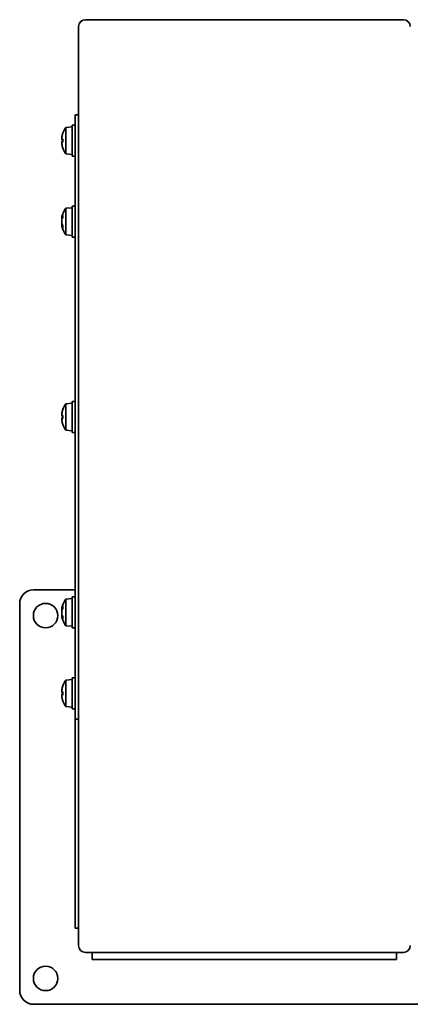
# Model space of a CAD drawing. Header units: millimetres. Extents: x 270 to 570, y 154 to 440.
# Tile 1 of 2: x 270 to 383, y 154 to 440. Entities that reach past the tile are written whole.
import ezdxf

# ---------------------------------------------------------------- set-up
doc = ezdxf.new("R2010")
doc.units = ezdxf.units.MM
doc.header["$LTSCALE"] = 2
doc.layers.add('Krawędzie widoczne(ISO)', color=7, linetype='Continuous', lineweight=35, true_color=0x262659)

msp = doc.modelspace()

# ---------------------------------------------------------------- linework, layer by layer
at = {"layer": 'Krawędzie widoczne(ISO)'}
for p, q in [((288.75, 439.5), (380.75, 439.5)), ((286.75, 314.5), (286.75, 437.5)), ((285.75, 412), (285.75, 237)), ((285.75, 412), (286.75, 412)), ((283.1, 408.34), (284.95, 408.5)), ((283.1, 400.66), (283.1, 408.34)), ((284.95, 400), (284.95, 409)), ((285.75, 409), (284.95, 409)), ((281.92, 405.21), (281.94, 405.21)), ((281.93, 404.8), (282.23, 404.78)), ((282.23, 406.64), (282.23, 406.62)), ((282.23, 404.97), (282.23, 404.03)), ((281.92, 403.79), (281.94, 403.79)), ((281.93, 404.2), (282.23, 404.22)), ((282.23, 402.38), (282.23, 402.36)), ((283.1, 400.66), (284.95, 400.5)), ((285.75, 400), (284.95, 400)), ((283.1, 384.91), (284.95, 385.07)), ((283.1, 377.23), (283.1, 384.91)), ((284.95, 376.57), (284.95, 385.57)), ((285.75, 385.57), (284.95, 385.57)), ((281.91, 381.91), (282.05, 381.9)), ((282.23, 382.88), (282.23, 382.23)), ((281.91, 380.23), (282.05, 380.24)), ((282.23, 379.91), (282.23, 379.26)), ((283.1, 377.23), (284.95, 377.07)), ((285.75, 376.57), (284.95, 376.57)), ((283.1, 328.34), (284.95, 328.5)), ((283.1, 320.66), (283.1, 328.34)), ((284.95, 320), (284.95, 329)), ((285.75, 329), (284.95, 329)), ((281.92, 325.21), (281.94, 325.21)), ((282.23, 326.64), (282.23, 326.62)), ((282.23, 324.97), (282.23, 324.03)), ((281.92, 323.79), (281.94, 323.79)), ((281.93, 324.8), (282.23, 324.78)), ((281.93, 324.2), (282.23, 324.22)), ((282.23, 322.38), (282.23, 322.36)), ((283.1, 320.66), (284.95, 320.5)), ((285.75, 320), (284.95, 320)), ((286.75, 171.5), (286.75, 314.5)), ((273.75, 274.5), (285.75, 274.5)), ((283.1, 271.77), (284.95, 271.93)), ((283.1, 264.09), (283.1, 271.77)), ((284.95, 263.43), (284.95, 272.43)), ((285.75, 272.43), (284.95, 272.43)), ((269.75, 158.5), (269.75, 270.5)), ((281.91, 268.77), (282.05, 268.76)), ((282.23, 269.74), (282.23, 269.09)), ((281.91, 267.09), (282.05, 267.1)), ((282.23, 266.77), (282.23, 266.12)), ((283.1, 264.09), (284.95, 263.93)), ((285.75, 263.43), (284.95, 263.43)), ((283.1, 248.34), (284.95, 248.5)), ((283.1, 240.66), (283.1, 248.34)), ((284.95, 240), (284.95, 249)), ((285.75, 249), (284.95, 249)), ((281.92, 245.21), (281.94, 245.21)), ((282.23, 246.64), (282.23, 246.62)), ((281.92, 243.79), (281.94, 243.79)), ((281.93, 244.8), (282.23, 244.78)), ((281.93, 244.2), (282.23, 244.22)), ((282.23, 244.97), (282.23, 244.03)), ((282.23, 242.38), (282.23, 242.36)), ((283.1, 240.66), (284.95, 240.5)), ((285.75, 240), (284.95, 240)), ((285.75, 182.33), (285.75, 237)), ((285.75, 237), (286.75, 237)), ((285.75, 180.91), (285.75, 182.33)), ((285.75, 177.09), (285.75, 180.91)), ((285.75, 176.5), (285.75, 177.09)), ((285.75, 176.5), (286.75, 176.5)), ((288.75, 169.5), (380.75, 169.5)), ((290.75, 169.5), (290.75, 167.5)), ((378.75, 167.5), (378.75, 169.5)), ((291.34, 167.5), (290.75, 167.5)), ((295.16, 167.5), (291.34, 167.5)), ((296.58, 167.5), (295.16, 167.5)), ((372.92, 167.5), (296.58, 167.5)), ((374.34, 167.5), (372.92, 167.5)), ((378.16, 167.5), (374.34, 167.5)), ((378.75, 167.5), (378.16, 167.5)), ((395.75, 154.5), (273.75, 154.5))]:
    msp.add_line(p, q, dxfattribs=at)
for centre in [(277.25, 267), (277.25, 162)]:
    msp.add_circle(centre, 3.55, dxfattribs=at)
for centre, radius, start, end in [((288.75, 437.5), 2, 90, 180), ((380.75, 437.5), 2, 0, 90), ((288.35, 404.5), 6.5, 143.8044, 160.1185), ((282.43, 406.64), 0.206, 160.1185, 180), ((282.43, 402.36), 0.206, 180, 199.8815), ((288.35, 404.5), 6.5, 199.8815, 216.1956), ((288.35, 381.07), 6.5, 143.8044, 168.2451), ((288.35, 381.07), 6.5, 191.7549, 216.1956), ((288.35, 324.5), 6.5, 143.8044, 160.1185), ((282.43, 326.64), 0.206, 160.1185, 180), ((282.43, 322.36), 0.206, 180, 199.8815), ((288.35, 324.5), 6.5, 199.8815, 216.1956), ((273.75, 270.5), 4, 90, 180), ((288.35, 267.93), 6.5, 143.8044, 168.2451), ((288.35, 267.93), 6.5, 191.7549, 216.1956), ((288.35, 244.5), 6.5, 143.8044, 160.1185), ((282.43, 246.64), 0.206, 160.1185, 180), ((282.43, 242.36), 0.206, 180, 199.8815), ((288.35, 244.5), 6.5, 199.8815, 216.1956), ((288.75, 171.5), 2, 180, 270), ((380.75, 171.5), 2, 270, 0), ((273.75, 158.5), 4, 180, 270)]:
    msp.add_arc(centre, radius, start, end, dxfattribs=at)
for centre, major_axis, ratio, start_param, end_param in [((286.81, 406.21), (-4.25, -3.83), 0.664926, 5.510896, 5.582433), ((286.81, 402.45), (-4.58, 3.44), 0.554863, 0.162804, 0.234341), ((281.59, 405.47), (-0.452, 0.225), 0.299538, 2.511352, 2.574157), ((288.31, 404.58), (5.84, 2.82), 0.979749, 2.351624, 2.529771), ((288.31, 404.06), (-6.46, 0.57), 0.180266, 5.951633, 6.12978), ((282.43, 404.95), (0.206, -0.018), 0.179732, 2.810483, 3.157445), ((286.81, 402.79), (4.25, -3.83), 0.664926, 3.842345, 3.913882), ((286.81, 406.55), (-4.58, -3.44), 0.554863, 6.048844, 6.120382), ((281.59, 403.53), (0.452, 0.225), 0.299538, 0.567435, 0.630241), ((288.31, 404.94), (-6.46, -0.57), 0.180266, 0.153405, 0.331552), ((288.31, 404.42), (-5.84, 2.82), 0.979749, 0.611822, 0.789969), ((282.43, 404.05), (-0.206, -0.018), 0.179732, 6.267333, 6.614295), ((286.81, 380.83), (0.88, -5.66), 0.862521, 4.301375, 4.372912), ((288.31, 380.82), (-6.41, 0.99), 0.820254, 6.06139, 6.239537), ((288.31, 381.44), (-6.45, -0.69), 0.56532, 5.875603, 6.05375), ((282.43, 382.87), (0.205, -0.029), 0.818505, 2.911532, 3.258494), ((286.81, 378.41), (-4.95, 2.87), 0.077827, 0.206021, 0.277558), ((286.81, 383.72), (-4.95, -2.87), 0.077827, 6.005627, 6.077165), ((286.81, 381.31), (-0.88, -5.66), 0.862521, 5.051866, 5.123403), ((288.31, 380.7), (-6.45, 0.69), 0.56532, 0.229435, 0.407582), ((288.31, 381.32), (-6.41, -0.99), 0.820254, 0.043648, 0.221795), ((282.43, 379.27), (-0.205, -0.029), 0.818505, 6.166284, 6.513246), ((286.81, 326.21), (-4.25, -3.83), 0.664926, 5.510896, 5.582433), ((286.81, 322.45), (-4.58, 3.44), 0.554863, 0.162804, 0.234341), ((281.59, 325.47), (-0.452, 0.225), 0.299538, 2.511352, 2.574157), ((288.31, 324.58), (5.84, 2.82), 0.979749, 2.351624, 2.529771), ((288.31, 324.06), (-6.46, 0.57), 0.180266, 5.951633, 6.12978), ((282.43, 324.95), (0.206, -0.018), 0.179732, 2.810483, 3.157445), ((286.81, 322.79), (4.25, -3.83), 0.664926, 3.842345, 3.913882), ((286.81, 326.55), (-4.58, -3.44), 0.554863, 6.048844, 6.120382), ((281.59, 323.53), (0.452, 0.225), 0.299538, 0.567435, 0.630241), ((288.31, 324.94), (-6.46, -0.57), 0.180266, 0.153405, 0.331552), ((288.31, 324.42), (-5.84, 2.82), 0.979749, 0.611822, 0.789969), ((282.43, 324.05), (-0.206, -0.018), 0.179732, 6.267333, 6.614295), ((286.81, 267.69), (0.88, -5.66), 0.862521, 4.301375, 4.372912), ((286.81, 265.28), (-4.95, 2.87), 0.077827, 0.206021, 0.277558), ((286.81, 270.59), (-4.95, -2.87), 0.077827, 6.005627, 6.077165), ((288.31, 267.68), (-6.41, 0.99), 0.820254, 6.06139, 6.239537), ((288.31, 268.3), (-6.45, -0.69), 0.56532, 5.875603, 6.05375), ((282.43, 269.73), (0.205, -0.029), 0.818505, 2.911532, 3.258494), ((286.81, 268.17), (-0.88, -5.66), 0.862521, 5.051866, 5.123403), ((288.31, 267.56), (-6.45, 0.69), 0.56532, 0.229435, 0.407582), ((288.31, 268.18), (-6.41, -0.99), 0.820254, 0.043648, 0.221795), ((282.43, 266.13), (-0.205, -0.029), 0.818505, 6.166284, 6.513246), ((286.81, 246.21), (-4.25, -3.83), 0.664926, 5.510896, 5.582433), ((286.81, 242.45), (-4.58, 3.44), 0.554863, 0.162804, 0.234341), ((281.59, 245.47), (-0.452, 0.225), 0.299538, 2.511352, 2.574157), ((288.31, 244.58), (5.84, 2.82), 0.979749, 2.351624, 2.529771), ((286.81, 242.79), (4.25, -3.83), 0.664926, 3.842345, 3.913882), ((286.81, 246.55), (-4.58, -3.44), 0.554863, 6.048844, 6.120382), ((281.59, 243.53), (0.452, 0.225), 0.299538, 0.567435, 0.630241), ((288.31, 244.06), (-6.46, 0.57), 0.180266, 5.951633, 6.12978), ((288.31, 244.94), (-6.46, -0.57), 0.180266, 0.153405, 0.331552), ((288.31, 244.42), (-5.84, 2.82), 0.979749, 0.611822, 0.789969), ((282.43, 244.95), (0.206, -0.018), 0.179732, 2.810483, 3.157445), ((282.43, 244.05), (-0.206, -0.018), 0.179732, 6.267333, 6.614295)]:
    msp.add_ellipse(centre, major_axis=major_axis, ratio=ratio, start_param=start_param, end_param=end_param, dxfattribs=at)
for points, knots in [([(281.92, 405.21), (281.92, 405.21), (281.92, 405.21), (281.91, 405.21), (281.91, 405.22), (281.91, 405.25), (281.91, 405.27), (281.91, 405.32), (281.92, 405.35), (281.92, 405.43), (281.93, 405.46), (281.94, 405.52), (281.94, 405.54), (281.94, 405.56)], [-0.15827539, -0.15827539, -0.15827539, -0.15827539, -0.15764996, -0.15764996, -0.14669212, -0.14669212, -0.13573428, -0.13573428, -0.12469501, -0.12469501, -0.11365575, -0.11365575, -0.10828626, -0.10828626, -0.10828626, -0.10828626]), ([(281.94, 404.81), (281.94, 404.8), (281.93, 404.8), (281.92, 404.82), (281.92, 404.84), (281.91, 404.88), (281.91, 404.91), (281.91, 404.97), (281.91, 405.01), (281.91, 405.06), (281.92, 405.08), (281.92, 405.1)], [0, 0, 0, 0, 0.01116716, 0.01116716, 0.02233431, 0.02233431, 0.03329353, 0.03329353, 0.04425275, 0.04425275, 0.04996652, 0.04996652, 0.04996652, 0.04996652]), ([(281.92, 403.9), (281.92, 403.9), (281.92, 403.9), (281.91, 403.94), (281.91, 403.98), (281.91, 404.05), (281.91, 404.08), (281.91, 404.14), (281.92, 404.16), (281.92, 404.19), (281.93, 404.2), (281.94, 404.2), (281.94, 404.2), (281.94, 404.19)], [-0.15827539, -0.15827539, -0.15827539, -0.15827539, -0.15764996, -0.15764996, -0.14669212, -0.14669212, -0.13573428, -0.13573428, -0.12469501, -0.12469501, -0.11365575, -0.11365575, -0.10828626, -0.10828626, -0.10828626, -0.10828626]), ([(281.94, 403.44), (281.94, 403.48), (281.93, 403.52), (281.92, 403.6), (281.92, 403.63), (281.91, 403.69), (281.91, 403.72), (281.91, 403.76), (281.91, 403.78), (281.91, 403.79), (281.92, 403.79), (281.92, 403.79)], [-0.1800581, -0.1800581, -0.1800581, -0.1800581, -0.16889095, -0.16889095, -0.15772379, -0.15772379, -0.14676457, -0.14676457, -0.13580535, -0.13580535, -0.13009158, -0.13009158, -0.13009158, -0.13009158]), ([(281.94, 382.03), (281.94, 382), (281.93, 381.97), (281.92, 381.93), (281.92, 381.92), (281.91, 381.91), (281.91, 381.91), (281.91, 381.92), (281.91, 381.94), (281.91, 381.97), (281.92, 381.98), (281.92, 382)], [-0.1800581, -0.1800581, -0.1800581, -0.1800581, -0.16889095, -0.16889095, -0.15772379, -0.15772379, -0.14676457, -0.14676457, -0.13580535, -0.13580535, -0.13009158, -0.13009158, -0.13009158, -0.13009158]), ([(281.92, 381.14), (281.92, 381.15), (281.92, 381.15), (281.91, 381.17), (281.91, 381.21), (281.91, 381.28), (281.91, 381.32), (281.91, 381.39), (281.92, 381.43), (281.92, 381.5), (281.93, 381.54), (281.94, 381.57), (281.94, 381.59), (281.94, 381.6)], [-0.15827539, -0.15827539, -0.15827539, -0.15827539, -0.15764996, -0.15764996, -0.14669212, -0.14669212, -0.13573428, -0.13573428, -0.12469501, -0.12469501, -0.11365575, -0.11365575, -0.10828626, -0.10828626, -0.10828626, -0.10828626]), ([(281.94, 380.54), (281.94, 380.56), (281.93, 380.59), (281.92, 380.66), (281.92, 380.69), (281.91, 380.77), (281.91, 380.81), (281.91, 380.88), (281.91, 380.92), (281.91, 380.96), (281.92, 380.98), (281.92, 380.99)], [0, 0, 0, 0, 0.01116716, 0.01116716, 0.02233431, 0.02233431, 0.03329353, 0.03329353, 0.04425275, 0.04425275, 0.04996652, 0.04996652, 0.04996652, 0.04996652]), ([(281.92, 380.14), (281.92, 380.14), (281.92, 380.14), (281.91, 380.17), (281.91, 380.19), (281.91, 380.22), (281.91, 380.23), (281.91, 380.23), (281.92, 380.22), (281.92, 380.19), (281.93, 380.17), (281.94, 380.13), (281.94, 380.12), (281.94, 380.11)], [-0.15827539, -0.15827539, -0.15827539, -0.15827539, -0.15764996, -0.15764996, -0.14669212, -0.14669212, -0.13573428, -0.13573428, -0.12469501, -0.12469501, -0.11365575, -0.11365575, -0.10828626, -0.10828626, -0.10828626, -0.10828626]), ([(281.92, 325.21), (281.92, 325.21), (281.92, 325.21), (281.91, 325.21), (281.91, 325.22), (281.91, 325.25), (281.91, 325.27), (281.91, 325.32), (281.92, 325.35), (281.92, 325.43), (281.93, 325.46), (281.94, 325.52), (281.94, 325.54), (281.94, 325.56)], [-0.15827539, -0.15827539, -0.15827539, -0.15827539, -0.15764996, -0.15764996, -0.14669212, -0.14669212, -0.13573428, -0.13573428, -0.12469501, -0.12469501, -0.11365575, -0.11365575, -0.10828626, -0.10828626, -0.10828626, -0.10828626]), ([(281.94, 324.81), (281.94, 324.8), (281.93, 324.8), (281.92, 324.82), (281.92, 324.84), (281.91, 324.88), (281.91, 324.91), (281.91, 324.97), (281.91, 325.01), (281.91, 325.06), (281.92, 325.08), (281.92, 325.1)], [-0.1800581, -0.1800581, -0.1800581, -0.1800581, -0.16889095, -0.16889095, -0.15772379, -0.15772379, -0.14676457, -0.14676457, -0.13580535, -0.13580535, -0.13009158, -0.13009158, -0.13009158, -0.13009158]), ([(281.92, 323.9), (281.92, 323.9), (281.92, 323.9), (281.91, 323.94), (281.91, 323.98), (281.91, 324.05), (281.91, 324.08), (281.91, 324.14), (281.92, 324.16), (281.92, 324.19), (281.93, 324.2), (281.94, 324.2), (281.94, 324.2), (281.94, 324.19)], [-0.15827539, -0.15827539, -0.15827539, -0.15827539, -0.15764996, -0.15764996, -0.14669212, -0.14669212, -0.13573428, -0.13573428, -0.12469501, -0.12469501, -0.11365575, -0.11365575, -0.10828626, -0.10828626, -0.10828626, -0.10828626]), ([(281.94, 323.44), (281.94, 323.48), (281.93, 323.52), (281.92, 323.6), (281.92, 323.63), (281.91, 323.69), (281.91, 323.72), (281.91, 323.76), (281.91, 323.78), (281.91, 323.79), (281.92, 323.79), (281.92, 323.79)], [0, 0, 0, 0, 0.01116716, 0.01116716, 0.02233431, 0.02233431, 0.03329353, 0.03329353, 0.04425275, 0.04425275, 0.04996652, 0.04996652, 0.04996652, 0.04996652]), ([(281.94, 268.89), (281.94, 268.87), (281.93, 268.84), (281.92, 268.8), (281.92, 268.78), (281.91, 268.77), (281.91, 268.77), (281.91, 268.79), (281.91, 268.8), (281.91, 268.83), (281.92, 268.85), (281.92, 268.86)], [-0.18005785, -0.18005785, -0.18005785, -0.18005785, -0.1688907, -0.1688907, -0.15772354, -0.15772354, -0.14676432, -0.14676432, -0.1358051, -0.1358051, -0.13009133, -0.13009133, -0.13009133, -0.13009133]), ([(281.92, 268.01), (281.92, 268.01), (281.92, 268.01), (281.91, 268.04), (281.91, 268.07), (281.91, 268.14), (281.91, 268.18), (281.91, 268.25), (281.92, 268.29), (281.92, 268.37), (281.93, 268.4), (281.94, 268.44), (281.94, 268.45), (281.94, 268.46)], [-0.15827539, -0.15827539, -0.15827539, -0.15827539, -0.15764996, -0.15764996, -0.14669212, -0.14669212, -0.13573428, -0.13573428, -0.12469501, -0.12469501, -0.11365575, -0.11365575, -0.10828626, -0.10828626, -0.10828626, -0.10828626]), ([(281.94, 267.4), (281.94, 267.42), (281.93, 267.45), (281.92, 267.52), (281.92, 267.56), (281.91, 267.63), (281.91, 267.67), (281.91, 267.74), (281.91, 267.78), (281.91, 267.83), (281.92, 267.84), (281.92, 267.86)], [-0.1800581, -0.1800581, -0.1800581, -0.1800581, -0.16889095, -0.16889095, -0.15772379, -0.15772379, -0.14676457, -0.14676457, -0.13580535, -0.13580535, -0.13009158, -0.13009158, -0.13009158, -0.13009158]), ([(281.92, 267), (281.92, 267.01), (281.92, 267.01), (281.91, 267.03), (281.91, 267.06), (281.91, 267.09), (281.91, 267.09), (281.91, 267.09), (281.92, 267.09), (281.92, 267.06), (281.93, 267.03), (281.94, 267), (281.94, 266.98), (281.94, 266.97)], [-0.15827539, -0.15827539, -0.15827539, -0.15827539, -0.15764996, -0.15764996, -0.14669212, -0.14669212, -0.13573428, -0.13573428, -0.12469501, -0.12469501, -0.11365575, -0.11365575, -0.10828626, -0.10828626, -0.10828626, -0.10828626]), ([(281.92, 245.21), (281.92, 245.21), (281.92, 245.21), (281.91, 245.21), (281.91, 245.22), (281.91, 245.25), (281.91, 245.27), (281.91, 245.32), (281.92, 245.35), (281.92, 245.43), (281.93, 245.46), (281.94, 245.52), (281.94, 245.54), (281.94, 245.56)], [-0.15827557, -0.15827557, -0.15827557, -0.15827557, -0.15765014, -0.15765014, -0.1466923, -0.1466923, -0.13573446, -0.13573446, -0.12469519, -0.12469519, -0.11365593, -0.11365593, -0.10828644, -0.10828644, -0.10828644, -0.10828644]), ([(281.94, 244.81), (281.94, 244.8), (281.93, 244.8), (281.92, 244.82), (281.92, 244.84), (281.91, 244.88), (281.91, 244.91), (281.91, 244.97), (281.91, 245.01), (281.91, 245.06), (281.92, 245.08), (281.92, 245.1)], [-0.18005785, -0.18005785, -0.18005785, -0.18005785, -0.1688907, -0.1688907, -0.15772354, -0.15772354, -0.14676432, -0.14676432, -0.1358051, -0.1358051, -0.13009133, -0.13009133, -0.13009133, -0.13009133]), ([(281.92, 243.9), (281.92, 243.9), (281.92, 243.9), (281.91, 243.94), (281.91, 243.98), (281.91, 244.05), (281.91, 244.08), (281.91, 244.14), (281.92, 244.16), (281.92, 244.19), (281.93, 244.2), (281.94, 244.2), (281.94, 244.2), (281.94, 244.19)], [-0.15827539, -0.15827539, -0.15827539, -0.15827539, -0.15764996, -0.15764996, -0.14669212, -0.14669212, -0.13573428, -0.13573428, -0.12469501, -0.12469501, -0.11365575, -0.11365575, -0.10828626, -0.10828626, -0.10828626, -0.10828626]), ([(281.94, 243.44), (281.94, 243.48), (281.93, 243.52), (281.92, 243.6), (281.92, 243.63), (281.91, 243.69), (281.91, 243.72), (281.91, 243.76), (281.91, 243.78), (281.91, 243.79), (281.92, 243.79), (281.92, 243.79)], [-0.1800581, -0.1800581, -0.1800581, -0.1800581, -0.16889095, -0.16889095, -0.15772379, -0.15772379, -0.14676457, -0.14676457, -0.13580535, -0.13580535, -0.13009158, -0.13009158, -0.13009158, -0.13009158])]:
    msp.add_open_spline(points, degree=3, knots=knots, dxfattribs=at)

doc.saveas('drawing.dxf')
